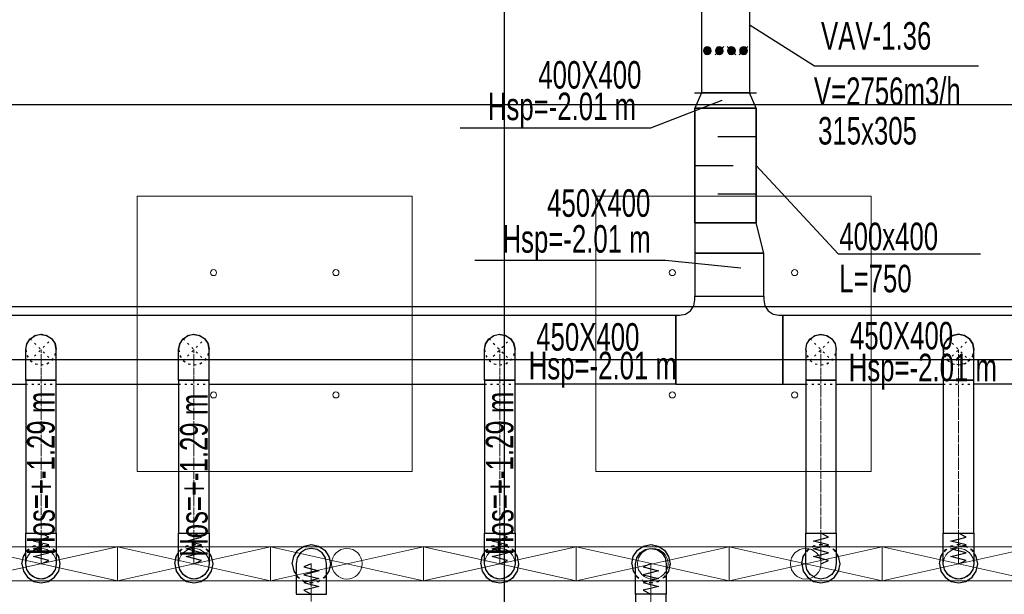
# Model space of a CAD drawing. Header units: centimetres. Extents: x -228435 to 46820, y -89367 to 152985.
# Tile 222 of 252: x -7707 to -1269, y 61796 to 65554. Entities that reach past the tile are written whole.
import ezdxf
from ezdxf.enums import TextEntityAlignment as Align

# ---------------------------------------------------------------- set-up
doc = ezdxf.new("R2010")
doc.units = ezdxf.units.CM
doc.header["$LTSCALE"] = 50
doc.header["$PDMODE"] = 35
doc.header["$PDSIZE"] = 0.1
for name, pattern in [('CADVENT_CENTERLINE', [9.9, 7.4, -1, 0.5, -1]), ('CADVENT_HIDDEN', [0.8, 0.25, -0.55]), ('Kondygnacja  -0_5$0$HIDDEN', [9.525, 6.35, -3.175]), ('Kondygnacja  -0_5$0$HIDDEN2', [4.7625, 3.175, -1.5875]), ('Osie rzutów$0$DASHDOT2', [12.7, 6.35, -3.175, 0, -3.175])]:
    doc.linetypes.add(name, pattern=pattern)
doc.layers.get('0').update_dxf_attribs({"color": 8})
doc.layers.get('DEFPOINTS').update_dxf_attribs({"color": 8})
for name, color, linetype in [('01-103-Went PP_poziom-0_5$0$L_Nawiew', 3, 'Continuous'), ('bgde-nawiewDETAILS', 1, 'Continuous'), ('bgde-nawiewEXP', 1, 'Continuous'), ('bgde-nawiewHIDDEN', 1, 'Continuous'), ('bgde-tekst', 7, 'Continuous'), ('bgde_redukcja', 3, 'Continuous'), ('bgde_tlumik', 6, 'Continuous'), ('bgde_VAV', 7, 'Continuous'), ('bgde_wymiary tłumik VAV', 7, 'Continuous'), ('Kondygnacja  -0_5$0$ARCH_KONSTR_POWYŻEJ RZUTU', 8, 'Kondygnacja  -0_5$0$HIDDEN'), ('Kondygnacja  -0_5$0$ARCH_KONSTR_POWYŻEJ RZUTU_IST', 8, 'Kondygnacja  -0_5$0$HIDDEN2'), ('Osie rzutów$0$ARCH_INFO_OSIE_IST', 8, 'Osie rzutów$0$DASHDOT2'), ('Osie rzutów$0$ARCH_INFO_OSIE_OPISY_IST', 8, 'Continuous')]:
    doc.layers.add(name, color=color, linetype=linetype)
for name, color, linetype, lineweight in [('bgde-nawiewCEN', 7, 'Continuous', 13), ('bgde_nawiewnik', 11, 'Continuous', 5), ('Kondygnacja  -0_5$0$ARCH_INFO_WYMIARY', 8, 'Continuous', 9), ('SU Lampy kwadratowe  -05$0$ARCH_SUFITY_PODWIESZANE', 8, 'Continuous', 9)]:
    doc.layers.add(name, color=color, linetype=linetype, lineweight=lineweight)
doc.styles.add('Kondygnacja  -0_5$0$Romans', font='Romans.shx', dxfattribs={"width": 0.7})
doc.dimstyles.new('Kondygnacja  -0_5$0$Wymiary 1-100', dxfattribs={"dimtxt": 12, "dimasz": 10, "dimexe": 5, "dimexo": 0, "dimgap": 4, "dimtad": 1, "dimrnd": 0.5, "dimzin": 12, "dimdsep": 46, "dimtxsty": 'Kondygnacja  -0_5$0$Romans', "dimblk": 'Kondygnacja  -0_5$0$_Oblique', "dimcen": 10, "dimdle": 10, "dimclrt": 55, "dimazin": 0, "dimtfac": 1, "dimtmove": 1, "dimatfit": 3, "dimfxl": 0, "dimtolj": 1, "dimtzin": 0, "dimarcsym": 0})

# ---------------------------------------------------------------- blocks, each defined once
blk = doc.blocks.new('Osie rzutów')
at = {"layer": 'Osie rzutów$0$ARCH_INFO_OSIE_IST', "ltscale": 10}
for p, q in [((11660, 12510), (11660, 4623.26)), ((4436.04, 11000), (13655, 11000))]:
    blk.add_line(p, q, dxfattribs=at)
blk = doc.blocks.new('SU Lampy kwadratowe  -05$0$moduł sufitu')
at = {"layer": 'SU Lampy kwadratowe  -05$0$ARCH_SUFITY_PODWIESZANE'}
for points in [[(60, -60), (240, -60), (240, -240), (60, -240)], [(360, -60), (540, -60), (540, -240), (360, -240)], [(60, -360), (240, -360), (240, -540), (60, -540)], [(360, -360), (540, -360), (540, -540), (360, -540)]]:
    blk.add_lwpolyline(points, close=True, dxfattribs=at)
for centre in [(110, -110), (190, -110), (410, -110), (490, -110), (110, -190), (190, -190), (410, -190), (490, -190), (110, -410), (190, -410), (410, -410), (490, -410), (110, -490), (190, -490), (410, -490), (490, -490)]:
    blk.add_circle(centre, 2, dxfattribs=at)
blk = doc.blocks.new('SU Lampy kwadratowe  -05')
at = {"layer": 'SU Lampy kwadratowe  -05$0$ARCH_SUFITY_PODWIESZANE'}
blk.add_lwpolyline([(11720, 10940), (11900, 10940), (11900, 10760), (11720, 10760)], close=True, dxfattribs=at)
for centre in [(11770, 10890), (11850, 10890), (11770, 10810), (11850, 10810)]:
    blk.add_circle(centre, 2, dxfattribs=at)
blk.add_blockref('SU Lampy kwadratowe  -05$0$moduł sufitu', (11060, 11000), dxfattribs=at)
blk = doc.blocks.new('Kondygnacja  -0_5$0$konstrukcja istniejąca -0.5')
at = {"layer": 'Kondygnacja  -0_5$0$ARCH_KONSTR_POWYŻEJ RZUTU_IST', "ltscale": 10, "elevation": 0}
for points in [[(11138, 10867.89), (12182, 10867.89)], [(12182, 10832.89), (11138, 10832.89)]]:
    blk.add_lwpolyline(points, dxfattribs=at)
blk = doc.blocks.new('Kondygnacja  -0_5$0$_Oblique')
at = {"color": 0, "linetype": 'ByBlock', "lineweight": -2}
blk.add_line((-0.5, -0.5), (0.5, 0.5), dxfattribs=at)
blk = doc.blocks.new('*D212')
at = {"layer": 'DEFPOINTS', "color": 0}
for p in [(-30586.3, 81900), (-30681.1, 12489.5), (9064, 12489.5)]:
    blk.add_point(p, dxfattribs=at)
at = {"layer": 'Kondygnacja  -0_5$0$ARCH_INFO_WYMIARY', "color": 0, "lineweight": -2}
for p, q in [((-30673.1, 81900), (-30686.1, 81900)), ((-30681.1, 81910), (-30681.1, 12479.5)), ((-30673.1, 12489.5), (-30686.1, 12489.5))]:
    blk.add_line(p, q, dxfattribs=at)
at = {"layer": 'Kondygnacja  -0_5$0$ARCH_INFO_WYMIARY', "color": 0, "lineweight": -2, "xscale": 10, "yscale": 10, "zscale": 10}
for p, rotation in [((-30681.1, 81900), 90), ((-30681.1, 12489.5), 270)]:
    blk.add_blockref('Kondygnacja  -0_5$0$_Oblique', p, dxfattribs=dict(at, rotation=rotation))
at = {"layer": 'Kondygnacja  -0_5$0$ARCH_INFO_WYMIARY', "color": 55, "insert": (-30691.1, 47194.8), "char_height": 12, "attachment_point": 5, "rotation": 90, "style": 'Kondygnacja  -0_5$0$Romans'}
blk.add_mtext('\\A1;69410.5', dxfattribs=at)
blk = doc.blocks.new('315')
at = {"layer": 'bgde_VAV', "color": 3, "linetype": 'Continuous', "lineweight": -2}
for p, q in [((-3942.4, 66705.7), (-3942.4, 66660.7)), ((-3392.4, 66661.5), (-3392.4, 66706.5)), ((-3942.4, 66660.7), (-3942.4, 66345.7)), ((-3392.4, 66346.5), (-3392.4, 66661.5)), ((-3942.4, 66345.7), (-3942.4, 66300.7)), ((-3392.4, 66301.5), (-3392.4, 66346.5))]:
    blk.add_line(p, q, dxfattribs=at)
at = {"layer": 'bgde_VAV', "color": 3, "linetype": 'ByBlock', "lineweight": -2}
for p, q in [((-3942.4, 66661.5), (-3392.4, 66661.5)), ((-3942.4, 66346.5), (-3392.4, 66346.5))]:
    blk.add_line(p, q, dxfattribs=at)
at = {"layer": 'bgde_VAV', "color": 3, "linetype": 'Continuous', "lineweight": -3}
for p, q in [((-3695.2, 66650), (-3639.6, 66594.3)), ((-3667.4, 66622.1), (-3687.8, 66636.9)), ((-3667.4, 66622.1), (-3682.2, 66642.5)), ((-3667.4, 66622.1), (-3675.2, 66646.1)), ((-3667.4, 66622.1), (-3667.4, 66647.3)), ((-3667.4, 66622.1), (-3659.6, 66646.1)), ((-3667.4, 66622.1), (-3652.6, 66642.5)), ((-3667.4, 66622.1), (-3647, 66636.9)), ((-3639.6, 66571.2), (-3695.2, 66515.5)), ((-3667.4, 66622.1), (-3692.6, 66622.1)), ((-3667.4, 66622.1), (-3691.4, 66629.9)), ((-3667.4, 66622.1), (-3691.4, 66614.3)), ((-3667.4, 66622.1), (-3687.8, 66607.3)), ((-3667.4, 66622.1), (-3682.2, 66601.7)), ((-3667.4, 66622.1), (-3675.2, 66598.1)), ((-3667.4, 66622.1), (-3643.4, 66629.9)), ((-3667.4, 66622.1), (-3642.2, 66622.1)), ((-3667.4, 66622.1), (-3643.4, 66614.3)), ((-3667.4, 66622.1), (-3647, 66607.3)), ((-3667.4, 66622.1), (-3652.6, 66601.7)), ((-3667.4, 66622.1), (-3659.6, 66598.1)), ((-3667.4, 66622.1), (-3667.4, 66596.9)), ((-3667.4, 66543.4), (-3692.6, 66543.4)), ((-3667.4, 66543.4), (-3691.4, 66551.1)), ((-3667.4, 66543.4), (-3691.4, 66535.6)), ((-3667.4, 66543.4), (-3687.8, 66558.2)), ((-3667.4, 66543.4), (-3687.8, 66528.5)), ((-3667.4, 66543.4), (-3682.2, 66563.7)), ((-3667.4, 66543.4), (-3682.2, 66523)), ((-3667.4, 66543.4), (-3675.2, 66567.3)), ((-3667.4, 66543.4), (-3675.2, 66519.4)), ((-3667.4, 66543.4), (-3667.4, 66568.6)), ((-3667.4, 66543.4), (-3659.6, 66567.3)), ((-3667.4, 66543.4), (-3652.6, 66563.7)), ((-3667.4, 66543.4), (-3647, 66558.2)), ((-3667.4, 66543.4), (-3643.4, 66551.1)), ((-3667.4, 66543.4), (-3642.2, 66543.4)), ((-3667.4, 66543.4), (-3643.4, 66535.6)), ((-3667.4, 66543.4), (-3647, 66528.5)), ((-3667.4, 66543.4), (-3652.6, 66523)), ((-3667.4, 66543.4), (-3659.6, 66519.4)), ((-3667.4, 66543.4), (-3667.4, 66518.2)), ((-3695.2, 66492.5), (-3639.6, 66436.8)), ((-3667.4, 66464.6), (-3692.6, 66464.6)), ((-3667.4, 66464.6), (-3691.4, 66472.4)), ((-3667.4, 66464.6), (-3691.4, 66456.8)), ((-3667.4, 66464.6), (-3687.8, 66479.4)), ((-3667.4, 66464.6), (-3687.8, 66449.8)), ((-3667.4, 66464.6), (-3682.2, 66485)), ((-3667.4, 66464.6), (-3682.2, 66444.2)), ((-3667.4, 66464.6), (-3675.2, 66488.6)), ((-3667.4, 66464.6), (-3675.2, 66440.6)), ((-3667.4, 66464.6), (-3667.4, 66489.8)), ((-3667.4, 66464.6), (-3659.6, 66488.6)), ((-3667.4, 66464.6), (-3652.6, 66485)), ((-3667.4, 66464.6), (-3647, 66479.4)), ((-3667.4, 66464.6), (-3643.4, 66472.4)), ((-3667.4, 66464.6), (-3642.2, 66464.6)), ((-3667.4, 66464.6), (-3643.4, 66456.8)), ((-3667.4, 66464.6), (-3647, 66449.8)), ((-3667.4, 66464.6), (-3652.6, 66444.2)), ((-3667.4, 66464.6), (-3659.6, 66440.6)), ((-3667.4, 66464.6), (-3667.4, 66439.4)), ((-3667.4, 66385.9), (-3692.6, 66385.9)), ((-3667.4, 66385.9), (-3691.4, 66393.6)), ((-3667.4, 66385.9), (-3691.4, 66378.1)), ((-3667.4, 66385.9), (-3687.8, 66400.7)), ((-3667.4, 66385.9), (-3687.8, 66371)), ((-3667.4, 66385.9), (-3682.2, 66406.2)), ((-3667.4, 66385.9), (-3682.2, 66365.5)), ((-3667.4, 66385.9), (-3675.2, 66409.8)), ((-3667.4, 66385.9), (-3675.2, 66361.9)), ((-3667.4, 66385.9), (-3667.4, 66411.1)), ((-3667.4, 66385.9), (-3659.6, 66409.8)), ((-3667.4, 66385.9), (-3652.6, 66406.2)), ((-3667.4, 66385.9), (-3647, 66400.7)), ((-3667.4, 66385.9), (-3643.4, 66393.6)), ((-3667.4, 66385.9), (-3642.2, 66385.9)), ((-3667.4, 66385.9), (-3643.4, 66378.1)), ((-3667.4, 66385.9), (-3647, 66371)), ((-3667.4, 66385.9), (-3652.6, 66365.5)), ((-3667.4, 66385.9), (-3659.6, 66361.9)), ((-3667.4, 66385.9), (-3667.4, 66360.7))]:
    blk.add_line(p, q, dxfattribs=at)
for centre in [(-3667.4, 66622.1), (-3667.4, 66543.4), (-3667.4, 66464.6), (-3667.4, 66385.9)]:
    blk.add_ellipse(centre, major_axis=(0, 25.2), ratio=1, start_param=-1.570796, end_param=4.712389, dxfattribs=at)
blk = doc.blocks.new('*a428')
at = {"layer": 'bgde-tekst'}
blk.add_line((0, 0), (1247, 0), dxfattribs=at)
blk = doc.blocks.new('*a434')
at = {"layer": 'bgde-tekst'}
blk.add_line((0, 0), (1247, 0), dxfattribs=at)
blk = doc.blocks.new('A$C066D7839')
at = {"layer": 'bgde_nawiewnik'}
for p, q in [((-50, -11.15), (-50, 11.15)), ((-50, 11.15), (50, 11.15)), ((-50, -11.15), (50, 11.15)), ((50, -11.15), (-50, 11.15)), ((50, 11.15), (50, -11.15)), ((50, -11.15), (-50, -11.15))]:
    blk.add_line(p, q, dxfattribs=at)
blk.add_circle((0, 0), 10, dxfattribs=at)
blk = doc.blocks.new('t36')
at = {"layer": 'bgde_tlumik'}
for p, q in [((-2892.4, 64788.5), (-3142.4, 64788.5)), ((-3292.4, 64601), (-3042.4, 64601)), ((-2892.4, 64413.5), (-3142.4, 64413.5))]:
    blk.add_line(p, q, dxfattribs=at)
blk.add_lwpolyline([(-3292.4, 64226), (-2892.4, 64226), (-2892.4, 64976), (-3292.4, 64976)], close=True, dxfattribs=at)

msp = doc.modelspace()

# ---------------------------------------------------------------- linework, layer by layer
at = {"layer": 'bgde-nawiewCEN', "linetype": 'CADVENT_CENTERLINE', "ltscale": 0.06}
for p, q in [((-7567.838, 63196.213), (-7567.838, 63396.213)), ((-6567.838, 63196.213), (-6567.838, 63396.213)), ((-4567.838, 63196.213), (-4567.838, 63396.213)), ((-2467.838, 63196.213), (-2467.838, 63396.213)), ((-1567.838, 63196.213), (-1567.838, 63396.213)), ((-7567.838, 63196.213), (-7567.838, 62196.041)), ((-6567.838, 63196.213), (-6567.838, 62196.041)), ((-4567.838, 63196.213), (-4567.838, 62196.041)), ((-2467.838, 63196.213), (-2467.838, 62196.041)), ((-1567.838, 63196.213), (-1567.838, 62196.041)), ((-7567.838, 62196.041), (-7567.838, 62177.345)), ((-6567.838, 62196.041), (-6567.838, 62177.345)), ((-4567.838, 62196.041), (-4567.838, 62177.345)), ((-2467.838, 62196.041), (-2467.838, 62177.345)), ((-1567.838, 62196.041), (-1567.838, 62177.345)), ((-7567.838, 62177.345), (-7567.838, 62126.234)), ((-6567.838, 62177.345), (-6567.838, 62126.234)), ((-4567.838, 62177.345), (-4567.838, 62126.234)), ((-2467.838, 62177.345), (-2467.838, 62126.234)), ((-1567.838, 62177.345), (-1567.838, 62126.234)), ((-7567.838, 62126.234), (-7567.838, 62098.441)), ((-7567.838, 62098.441), (-7567.838, 62074.915)), ((-7567.838, 62074.915), (-7567.838, 62055.3)), ((-6567.838, 62126.234), (-6567.838, 62098.441)), ((-6567.838, 62098.441), (-6567.838, 62074.915)), ((-6567.838, 62074.915), (-6567.838, 62055.3)), ((-4567.838, 62126.234), (-4567.838, 62098.441)), ((-4567.838, 62098.441), (-4567.838, 62074.915)), ((-4567.838, 62074.915), (-4567.838, 62055.3)), ((-2467.838, 62126.234), (-2467.838, 62098.441)), ((-2467.838, 62098.441), (-2467.838, 62074.915)), ((-2467.838, 62074.915), (-2467.838, 62055.3)), ((-1567.838, 62126.234), (-1567.838, 62098.441)), ((-1567.838, 62098.441), (-1567.838, 62074.915)), ((-1567.838, 62074.915), (-1567.838, 62055.3)), ((-7567.838, 62055.3), (-7567.838, 62039.241)), ((-7567.838, 62039.241), (-7567.838, 62026.382)), ((-7567.838, 62026.382), (-7567.838, 62016.367)), ((-7567.838, 62016.367), (-7567.838, 62008.841)), ((-7567.838, 62008.841), (-7567.838, 62003.448)), ((-7567.838, 62003.448), (-7567.838, 61999.834)), ((-7567.838, 61999.834), (-7567.838, 61997.641)), ((-6567.838, 62055.3), (-6567.838, 62039.241)), ((-6567.838, 62039.241), (-6567.838, 62026.382)), ((-6567.838, 62026.382), (-6567.838, 62016.367)), ((-6567.838, 62016.367), (-6567.838, 62008.841)), ((-6567.838, 62008.841), (-6567.838, 62003.448)), ((-6567.838, 62003.448), (-6567.838, 61999.834)), ((-6567.838, 61999.834), (-6567.838, 61997.641)), ((-4567.838, 62055.3), (-4567.838, 62039.241)), ((-4567.838, 62039.241), (-4567.838, 62026.382)), ((-4567.838, 62026.382), (-4567.838, 62016.367)), ((-4567.838, 62016.367), (-4567.838, 62008.841)), ((-4567.838, 62008.841), (-4567.838, 62003.448)), ((-4567.838, 62003.448), (-4567.838, 61999.834)), ((-4567.838, 61999.834), (-4567.838, 61997.641)), ((-2467.838, 62055.3), (-2467.838, 62039.241)), ((-2467.838, 62039.241), (-2467.838, 62026.382)), ((-2467.838, 62026.382), (-2467.838, 62016.367)), ((-2467.838, 62016.367), (-2467.838, 62008.841)), ((-2467.838, 62008.841), (-2467.838, 62003.448)), ((-2467.838, 62003.448), (-2467.838, 61999.834)), ((-2467.838, 61999.834), (-2467.838, 61997.641)), ((-1567.838, 62055.3), (-1567.838, 62039.241)), ((-1567.838, 62039.241), (-1567.838, 62026.382)), ((-1567.838, 62026.382), (-1567.838, 62016.367)), ((-1567.838, 62016.367), (-1567.838, 62008.841)), ((-1567.838, 62008.841), (-1567.838, 62003.448)), ((-1567.838, 62003.448), (-1567.838, 61999.834)), ((-1567.838, 61999.834), (-1567.838, 61997.641)), ((-7567.838, 61997.641), (-7567.838, 61996.515)), ((-7567.838, 61996.515), (-7567.838, 61996.041)), ((-6567.838, 61997.641), (-6567.838, 61996.515)), ((-6567.838, 61996.515), (-6567.838, 61996.041)), ((-5800.35, 61995.567), (-5800.35, 61996.041)), ((-5800.35, 61994.441), (-5800.35, 61995.567)), ((-5800.35, 61992.248), (-5800.35, 61994.441)), ((-5800.35, 61988.634), (-5800.35, 61992.248)), ((-5800.35, 61983.241), (-5800.35, 61988.634)), ((-5800.35, 61975.715), (-5800.35, 61983.241)), ((-5800.35, 61965.7), (-5800.35, 61975.715)), ((-5800.35, 61952.841), (-5800.35, 61965.7)), ((-5800.35, 61936.782), (-5800.35, 61952.841)), ((-5800.35, 61917.167), (-5800.35, 61936.782)), ((-4567.838, 61997.641), (-4567.838, 61996.515)), ((-4567.838, 61996.515), (-4567.838, 61996.041)), ((-3579.969, 61995.567), (-3579.969, 61996.041)), ((-3579.969, 61994.441), (-3579.969, 61995.567)), ((-3579.969, 61992.248), (-3579.969, 61994.441)), ((-3579.969, 61988.634), (-3579.969, 61992.248)), ((-3579.969, 61983.241), (-3579.969, 61988.634)), ((-3579.969, 61975.715), (-3579.969, 61983.241)), ((-3579.969, 61965.7), (-3579.969, 61975.715)), ((-3579.969, 61952.841), (-3579.969, 61965.7)), ((-3579.969, 61936.782), (-3579.969, 61952.841)), ((-3579.969, 61917.167), (-3579.969, 61936.782)), ((-2467.838, 61997.641), (-2467.838, 61996.515)), ((-2467.838, 61996.515), (-2467.838, 61996.041)), ((-1567.838, 61997.641), (-1567.838, 61996.515)), ((-1567.838, 61996.515), (-1567.838, 61996.041)), ((-5800.35, 61893.641), (-5800.35, 61917.167)), ((-5800.35, 61865.848), (-5800.35, 61893.641)), ((-3579.969, 61893.641), (-3579.969, 61917.167)), ((-3579.969, 61865.848), (-3579.969, 61893.641)), ((-5800.35, 61814.737), (-5800.35, 61865.848)), ((-5800.35, 61796.041), (-5800.35, 61814.737)), ((-3579.969, 61814.737), (-3579.969, 61865.848)), ((-3579.969, 61796.041), (-3579.969, 61814.737)), ((-5800.35, 60649.264), (-5800.35, 61796.041)), ((-3579.969, 61796.041), (-3579.969, 60649.264))]:
    msp.add_line(p, q, dxfattribs=at)
at = {"layer": 'bgde-nawiewDETAILS', "linetype": 'CADVENT_HIDDEN'}
for p, q in [((-7638.549, 63325.502), (-7497.127, 63466.923)), ((-7638.549, 63466.923), (-7497.127, 63325.502)), ((-6638.549, 63325.502), (-6497.127, 63466.923)), ((-6638.549, 63466.923), (-6497.127, 63325.502)), ((-4638.549, 63325.502), (-4497.127, 63466.923)), ((-4638.549, 63466.923), (-4497.127, 63325.502)), ((-2538.549, 63325.502), (-2397.127, 63466.923)), ((-2538.549, 63466.923), (-2397.127, 63325.502)), ((-1638.549, 63325.502), (-1497.127, 63466.923)), ((-1638.549, 63466.923), (-1497.127, 63325.502))]:
    msp.add_line(p, q, dxfattribs=at)
at = {"layer": 'bgde-nawiewEXP', "linetype": 'Continuous'}
for points in [[(-2892.4, 64975.996), (-2934.9, 65075.996), (-3249.9, 65075.996), (-3292.4, 64975.996)], [(-1667.838, 63396.213), (-1660.226, 63434.481), (-1638.549, 63466.923), (-1606.106, 63488.6), (-1567.838, 63496.213), (-1529.57, 63488.6), (-1497.127, 63466.923), (-1475.45, 63434.481), (-1467.838, 63396.213), (-1475.45, 63434.481), (-1497.127, 63466.923), (-1529.57, 63488.6), (-1567.838, 63496.213), (-1606.106, 63488.6), (-1638.549, 63466.923), (-1660.226, 63434.481)], [(-1667.838, 63396.213), (-1667.838, 63196.213), (-1467.838, 63196.213), (-1467.838, 63396.213), (-1475.45, 63434.481), (-1497.127, 63466.923), (-1529.57, 63488.6), (-1567.838, 63496.213), (-1606.106, 63488.6), (-1638.549, 63466.923), (-1660.226, 63434.481)], [(-7667.838, 62196.041), (-7467.838, 62196.041), (-7467.838, 63196.212), (-7667.838, 63196.212)], [(-6667.838, 62196.041), (-6467.838, 62196.041), (-6467.838, 63196.212), (-6667.838, 63196.212)], [(-4667.838, 62196.041), (-4467.838, 62196.041), (-4467.838, 63196.212), (-4667.838, 63196.212)], [(-2567.838, 62196.041), (-2367.838, 62196.041), (-2367.838, 63196.212), (-2567.838, 63196.212)], [(-1667.838, 62196.041), (-1467.838, 62196.041), (-1467.838, 63196.212), (-1667.838, 63196.212)], [(-7667.838, 62016.367), (-7667.838, 62196.041), (-7467.838, 62196.041), (-7467.838, 61996.041), (-7475.45, 61957.773), (-7497.127, 61925.33), (-7529.57, 61903.653), (-7567.838, 61896.041), (-7606.106, 61903.653), (-7638.549, 61925.33), (-7660.226, 61957.773), (-7667.838, 61996.041), (-7667.838, 62008.841)], [(-6667.838, 62039.241), (-6667.838, 62196.041), (-6467.838, 62196.041), (-6467.838, 61996.041), (-6475.45, 61957.773), (-6497.127, 61925.33), (-6529.57, 61903.653), (-6567.838, 61896.041), (-6606.106, 61903.653), (-6638.549, 61925.33), (-6660.226, 61957.773), (-6667.838, 61996.041), (-6667.838, 62026.382)], [(-4667.838, 61999.834), (-4667.838, 62196.041), (-4467.838, 62196.041), (-4467.838, 61996.041), (-4475.45, 61957.773), (-4497.127, 61925.33), (-4529.57, 61903.653), (-4567.838, 61896.041), (-4606.106, 61903.653), (-4638.549, 61925.33), (-4660.226, 61957.773), (-4667.838, 61996.041), (-4667.838, 61997.641)], [(-2567.838, 62039.241), (-2567.838, 62196.041), (-2367.838, 62196.041), (-2367.838, 61996.041), (-2375.45, 61957.773), (-2397.127, 61925.33), (-2429.57, 61903.653), (-2467.838, 61896.041), (-2506.106, 61903.653), (-2538.549, 61925.33), (-2560.226, 61957.773), (-2567.838, 61996.041), (-2567.838, 62026.382)], [(-1667.838, 61996.041), (-1667.838, 62196.041), (-1467.838, 62196.041), (-1467.838, 61996.041), (-1475.45, 61957.773), (-1497.127, 61925.33), (-1529.57, 61903.653), (-1567.838, 61896.041), (-1606.106, 61903.653), (-1638.549, 61925.33), (-1660.226, 61957.773)], [(-5900.35, 61917.167), (-5900.35, 61796.041), (-5700.35, 61796.041), (-5700.35, 61996.041), (-5707.962, 62034.309), (-5729.639, 62066.752), (-5762.081, 62088.429), (-5800.35, 62096.041), (-5838.618, 62088.429), (-5871.06, 62066.752), (-5892.738, 62034.309), (-5900.35, 61996.041), (-5900.35, 61936.782)], [(-3679.969, 60649.264), (-3479.969, 60649.264), (-3479.969, 61796.041), (-3679.969, 61796.041), (-3679.969, 61996.041), (-3672.357, 62034.309), (-3650.679, 62066.752), (-3618.237, 62088.429), (-3579.969, 62096.041), (-3541.7, 62088.429), (-3509.258, 62066.752), (-3487.581, 62034.309), (-3479.969, 61996.041), (-3479.969, 61796.041), (-3679.969, 61796.041)]]:
    msp.add_lwpolyline(points, close=True, dxfattribs=at)
for points in [[(-2892.4, 64975.996), (-2892.4, 64225.989), (-3292.4, 64225.989), (-3292.4, 64025.989), (-2842.4, 64025.989), (-2892.4, 64225.989), (-3292.4, 64225.989), (-3292.4, 64975.996)], [(-3417.4, 63171.213), (-3417.4, 63621.213), (-3392.4, 63621.213), (-3354.132, 63628.825), (-3321.689, 63650.502), (-3300.012, 63682.944), (-3292.4, 63721.213), (-3292.4, 63746.213), (-2842.4, 63746.213), (-2842.4, 64025.989), (-3292.4, 64025.989), (-3292.4, 63746.213), (-2842.4, 63746.213), (-2842.4, 63721.213), (-2834.788, 63682.944), (-2813.111, 63650.502), (-2780.668, 63628.825), (-2742.4, 63621.213), (-2717.4, 63621.213), (-2717.4, 63171.213), (-2717.4, 63621.213)], [(-17847.16, 63296.213), (-17847.16, 63496.213), (-17447.16, 63621.213), (-17447.16, 63171.213), (-17847.16, 63396.213), (-17447.16, 63621.213), (-3417.4, 63621.213), (-3417.4, 63171.213), (-4467.838, 63171.213)], [(-3417.4, 63171.213), (-2717.4, 63171.213), (-2717.4, 63621.213), (-716.874, 63621.213), (-716.874, 63171.213), (-1467.838, 63171.213)], [(-7660.226, 63434.481), (-7638.549, 63466.923), (-7606.106, 63488.6), (-7607.28, 63487.817)], [(-7660.226, 63434.481), (-7638.549, 63466.923), (-7609.193, 63486.538)], [(-7636.93, 63467.594), (-7607.979, 63487.802), (-7569.874, 63496.192), (-7568.485, 63495.945)], [(-7606.106, 63488.6), (-7567.838, 63496.213), (-7533.211, 63489.325)], [(-7606.106, 63488.6), (-7567.838, 63496.213), (-7529.57, 63488.6), (-7530.954, 63488.876)], [(-7566.219, 63495.542), (-7531.458, 63489.36), (-7498.582, 63468.348), (-7497.774, 63467.191)], [(-7529.57, 63488.6), (-7497.127, 63466.923), (-7477.513, 63437.567)], [(-7529.57, 63488.6), (-7497.127, 63466.923), (-7475.45, 63434.481), (-7467.838, 63396.213)], [(-6660.226, 63434.481), (-6638.549, 63466.923), (-6606.106, 63488.6), (-6607.564, 63487.626)], [(-6660.226, 63434.481), (-6638.549, 63466.923), (-6609.874, 63486.083)], [(-6636.609, 63467.727), (-6608.428, 63487.605), (-6570.364, 63496.181), (-6568.636, 63495.882)], [(-6606.106, 63488.6), (-6567.838, 63496.213), (-6534.014, 63489.484)], [(-6606.106, 63488.6), (-6567.838, 63496.213), (-6529.57, 63488.6), (-6531.289, 63488.943)], [(-6565.899, 63495.409), (-6531.915, 63489.537), (-6498.936, 63468.686), (-6497.925, 63467.254)], [(-6529.57, 63488.6), (-6497.127, 63466.923), (-6477.968, 63438.248)], [(-6529.57, 63488.6), (-6497.127, 63466.923), (-6475.45, 63434.481), (-6467.838, 63396.213)], [(-4660.226, 63434.481), (-4638.549, 63466.923), (-4606.106, 63488.6), (-4606.866, 63488.093)], [(-4660.226, 63434.481), (-4638.549, 63466.923), (-4608.159, 63487.229)], [(-4637.442, 63467.381), (-4607.323, 63488.087), (-4569.159, 63496.204), (-4568.261, 63496.037)], [(-4606.106, 63488.6), (-4567.838, 63496.213), (-4531.991, 63489.082)], [(-4606.106, 63488.6), (-4567.838, 63496.213), (-4529.57, 63488.6), (-4530.466, 63488.779)], [(-4566.732, 63495.754), (-4530.793, 63489.098), (-4498.068, 63467.851), (-4497.55, 63467.098)], [(-4529.57, 63488.6), (-4497.127, 63466.923), (-4476.822, 63436.533)], [(-4529.57, 63488.6), (-4497.127, 63466.923), (-4475.45, 63434.481), (-4467.838, 63396.213)], [(-2538.549, 63466.923), (-2506.106, 63488.6), (-2467.838, 63496.213), (-2468.78, 63496.025)], [(-2538.549, 63466.923), (-2506.106, 63488.6), (-2470.378, 63495.707)], [(-2537.391, 63467.403), (-2507.386, 63488.06), (-2469.227, 63496.203), (-2468.282, 63496.029)], [(-2467.838, 63496.213), (-2429.57, 63488.6), (-2399.28, 63468.362)], [(-2467.838, 63496.213), (-2429.57, 63488.6), (-2397.127, 63466.923), (-2397.926, 63467.457)], [(-2466.681, 63495.733), (-2430.857, 63489.123), (-2398.116, 63467.898), (-2397.572, 63467.107)], [(-7667.838, 63196.213), (-7467.838, 63196.213), (-7467.838, 63396.213), (-7475.45, 63434.481), (-7476.234, 63435.654)], [(-7667.838, 63396.213), (-7660.226, 63434.481), (-7660.501, 63433.097)], [(-7667.838, 63196.213), (-7667.838, 63396.213), (-7660.95, 63430.84)], [(-7667.167, 63397.832), (-7660.986, 63432.592), (-7639.974, 63465.469), (-7638.817, 63466.277)], [(-7496.457, 63465.304), (-7476.248, 63436.354), (-7467.859, 63398.248), (-7468.106, 63396.859)], [(-6667.838, 63196.213), (-6467.838, 63196.213), (-6467.838, 63396.213), (-6475.45, 63434.481), (-6476.424, 63435.939)], [(-6667.838, 63396.213), (-6660.226, 63434.481), (-6660.568, 63432.761)], [(-6667.838, 63196.213), (-6667.838, 63396.213), (-6661.11, 63430.037)], [(-6667.035, 63398.152), (-6661.163, 63432.135), (-6640.312, 63465.115), (-6638.879, 63466.125)], [(-6496.324, 63464.984), (-6476.446, 63436.802), (-6467.87, 63398.738), (-6468.169, 63397.01)], [(-4667.838, 63196.213), (-4467.838, 63196.213), (-4467.838, 63396.213), (-4475.45, 63434.481), (-4475.958, 63435.24)], [(-4667.838, 63396.213), (-4660.226, 63434.481), (-4660.404, 63433.585)], [(-4667.838, 63196.213), (-4667.838, 63396.213), (-4660.708, 63432.06)], [(-4667.38, 63397.319), (-4660.723, 63433.257), (-4639.477, 63465.983), (-4638.724, 63466.501)], [(-4496.669, 63465.817), (-4475.964, 63435.698), (-4467.847, 63397.533), (-4468.013, 63396.635)], [(-2567.838, 63396.213), (-2560.226, 63434.481), (-2538.549, 63466.923), (-2539.082, 63466.124)], [(-2567.838, 63396.213), (-2560.226, 63434.481), (-2539.987, 63464.77)], [(-2567.359, 63397.37), (-2560.749, 63433.194), (-2539.524, 63465.934), (-2538.733, 63466.479)], [(-2397.127, 63466.923), (-2375.45, 63434.481), (-2368.343, 63398.752)], [(-2397.127, 63466.923), (-2375.45, 63434.481), (-2367.838, 63396.213)], [(-2396.648, 63465.766), (-2375.991, 63435.76), (-2367.848, 63397.601), (-2368.022, 63396.657)], [(-2567.838, 63396.213), (-2567.838, 63196.213), (-2367.838, 63196.213), (-2367.838, 63396.213), (-2368.026, 63397.155)], [(-9467.838, 63171.213), (-7667.838, 63171.213)], [(-7467.838, 63171.213), (-6667.838, 63171.213)], [(-6467.838, 63171.213), (-4667.838, 63171.213)], [(-2717.4, 63171.213), (-2567.838, 63171.213)], [(-2367.838, 63171.213), (-1667.838, 63171.213)], [(-7692.838, 61996.041), (-7683.323, 61948.206), (-7656.226, 61907.653), (-7615.674, 61880.556), (-7567.838, 61871.041), (-7520.003, 61880.556), (-7479.45, 61907.653), (-7452.353, 61948.206), (-7442.838, 61996.041), (-7452.353, 62043.877), (-7467.838, 62067.051)], [(-7692.838, 61996.041), (-7683.323, 62043.877), (-7667.838, 62067.051)], [(-6692.838, 61996.041), (-6683.323, 61948.206), (-6656.226, 61907.653), (-6615.674, 61880.556), (-6567.838, 61871.041), (-6520.003, 61880.556), (-6479.45, 61907.653), (-6452.353, 61948.206), (-6442.838, 61996.041), (-6452.353, 62043.877), (-6467.838, 62067.051)], [(-6692.838, 61996.041), (-6683.323, 62043.877), (-6667.838, 62067.051)], [(-5925.35, 61996.041), (-5915.835, 62043.877), (-5888.738, 62084.429), (-5848.185, 62111.526), (-5800.35, 62121.041), (-5752.514, 62111.526), (-5711.961, 62084.429), (-5684.865, 62043.877), (-5675.35, 61996.041), (-5684.865, 61948.206), (-5700.35, 61925.031)], [(-4692.838, 61996.041), (-4683.323, 61948.206), (-4656.226, 61907.653), (-4615.674, 61880.556), (-4567.838, 61871.041), (-4520.003, 61880.556), (-4479.45, 61907.653), (-4452.353, 61948.206), (-4442.838, 61996.041), (-4452.353, 62043.877), (-4467.838, 62067.051)], [(-4692.838, 61996.041), (-4683.323, 62043.877), (-4667.838, 62067.051)], [(-3704.969, 61996.041), (-3695.454, 62043.877), (-3668.357, 62084.429), (-3627.804, 62111.526), (-3579.969, 62121.041), (-3532.133, 62111.526), (-3491.58, 62084.429), (-3464.484, 62043.877), (-3454.969, 61996.041), (-3464.484, 61948.206), (-3479.969, 61925.031)], [(-2592.838, 61996.041), (-2583.323, 61948.206), (-2556.226, 61907.653), (-2515.674, 61880.556), (-2467.838, 61871.041), (-2420.003, 61880.556), (-2379.45, 61907.653), (-2352.353, 61948.206), (-2342.838, 61996.041), (-2352.353, 62043.877), (-2367.838, 62067.051)], [(-2592.838, 61996.041), (-2583.323, 62043.877), (-2567.838, 62067.051)], [(-1692.838, 61996.041), (-1683.323, 61948.206), (-1656.226, 61907.653), (-1615.674, 61880.556), (-1567.838, 61871.041), (-1520.003, 61880.556), (-1479.45, 61907.653), (-1452.353, 61948.206), (-1442.838, 61996.041), (-1452.353, 62043.877), (-1467.838, 62067.051)], [(-1692.838, 61996.041), (-1683.323, 62043.877), (-1667.838, 62067.051)], [(-5925.35, 61996.041), (-5915.835, 61948.206), (-5900.35, 61925.031)], [(-3704.969, 61996.041), (-3695.454, 61948.206), (-3679.969, 61925.031)]]:
    msp.add_lwpolyline(points, dxfattribs=at)
at = {"layer": 'bgde-nawiewEXP'}
for points in [[(-7567.838, 61996.041), (-7517.838, 62017.339), (-7617.838, 62042.701), (-7517.838, 62067.921), (-7617.838, 62093.206), (-7517.838, 62118.741), (-7617.838, 62144.1), (-7517.838, 62169.559), (-7567.838, 62196.041)], [(-6567.838, 61996.041), (-6517.838, 62017.339), (-6617.838, 62042.701), (-6517.838, 62067.921), (-6617.838, 62093.206), (-6517.838, 62118.741), (-6617.838, 62144.1), (-6517.838, 62169.559), (-6567.838, 62196.041)], [(-4567.838, 61996.041), (-4517.838, 62017.339), (-4617.838, 62042.701), (-4517.838, 62067.921), (-4617.838, 62093.206), (-4517.838, 62118.741), (-4617.838, 62144.1), (-4517.838, 62169.559), (-4567.838, 62196.041)], [(-2467.838, 61996.041), (-2417.838, 62017.339), (-2517.838, 62042.701), (-2417.838, 62067.921), (-2517.838, 62093.206), (-2417.838, 62118.741), (-2517.838, 62144.1), (-2417.838, 62169.559), (-2467.838, 62196.041)], [(-1567.838, 61996.041), (-1517.838, 62017.339), (-1617.838, 62042.701), (-1517.838, 62067.921), (-1617.838, 62093.206), (-1517.838, 62118.741), (-1617.838, 62144.1), (-1517.838, 62169.559), (-1567.838, 62196.041)], [(-5800.35, 61996.041), (-5850.35, 61974.743), (-5750.35, 61949.382), (-5850.35, 61924.161), (-5750.35, 61898.876), (-5850.35, 61873.341), (-5750.35, 61847.982), (-5850.35, 61822.523), (-5800.35, 61796.041)], [(-3579.969, 61996.041), (-3629.969, 61974.743), (-3529.969, 61949.382), (-3629.969, 61924.161), (-3529.969, 61898.876), (-3629.969, 61873.341), (-3529.969, 61847.982), (-3629.969, 61822.523), (-3579.969, 61796.041)]]:
    msp.add_lwpolyline(points, dxfattribs=at)
at = {"layer": 'bgde-nawiewHIDDEN', "linetype": 'CADVENT_HIDDEN'}
for points in [[(-7609.193, 63486.538), (-7607.28, 63487.817)], [(-7568.485, 63495.945), (-7566.219, 63495.542)], [(-7533.211, 63489.325), (-7530.954, 63488.876)], [(-6609.874, 63486.083), (-6607.564, 63487.626)], [(-6568.636, 63495.882), (-6565.899, 63495.409)], [(-6534.014, 63489.484), (-6531.289, 63488.943)], [(-4608.159, 63487.229), (-4606.866, 63488.093)], [(-4568.261, 63496.037), (-4566.732, 63495.754)], [(-4531.991, 63489.082), (-4530.466, 63488.779)], [(-2470.378, 63495.707), (-2468.78, 63496.025)], [(-2468.282, 63496.029), (-2466.681, 63495.733)], [(-7660.95, 63430.84), (-7660.501, 63433.097)], [(-7638.817, 63466.277), (-7636.93, 63467.594)], [(-7497.774, 63467.191), (-7496.457, 63465.304)], [(-7477.513, 63437.567), (-7476.234, 63435.654)], [(-6661.11, 63430.037), (-6660.568, 63432.761)], [(-6638.879, 63466.125), (-6636.609, 63467.727)], [(-6497.925, 63467.254), (-6496.324, 63464.984)], [(-6477.968, 63438.248), (-6476.424, 63435.939)], [(-4660.708, 63432.06), (-4660.404, 63433.585)], [(-4638.724, 63466.501), (-4637.442, 63467.381)], [(-4497.55, 63467.098), (-4496.669, 63465.817)], [(-4476.822, 63436.533), (-4475.958, 63435.24)], [(-2539.987, 63464.77), (-2539.082, 63466.124)], [(-2538.733, 63466.479), (-2537.391, 63467.403)], [(-2399.28, 63468.362), (-2397.926, 63467.457)], [(-2397.572, 63467.107), (-2396.648, 63465.766)], [(-7667.838, 63396.213), (-7660.226, 63357.944), (-7638.549, 63325.502), (-7606.106, 63303.825), (-7567.838, 63296.213), (-7529.57, 63303.825), (-7497.127, 63325.502), (-7475.45, 63357.944), (-7467.838, 63396.213)], [(-7667.817, 63394.177), (-7667.167, 63397.832)], [(-7667.817, 63394.177), (-7659.428, 63356.071), (-7637.095, 63324.077), (-7604.218, 63303.065), (-7565.802, 63296.233), (-7527.697, 63304.623), (-7495.703, 63326.956), (-7474.69, 63359.833), (-7468.106, 63396.859)], [(-6667.838, 63396.213), (-6660.226, 63357.944), (-6638.549, 63325.502), (-6606.106, 63303.825), (-6567.838, 63296.213), (-6529.57, 63303.825), (-6497.127, 63325.502), (-6475.45, 63357.944), (-6467.838, 63396.213)], [(-6667.806, 63393.687), (-6667.035, 63398.152)], [(-6667.806, 63393.687), (-6659.23, 63355.623), (-6636.74, 63323.739), (-6603.761, 63302.888), (-6565.313, 63296.244), (-6527.249, 63304.821), (-6495.364, 63327.31), (-6474.513, 63360.29), (-6468.169, 63397.01)], [(-4667.838, 63396.213), (-4660.226, 63357.944), (-4638.549, 63325.502), (-4606.106, 63303.825), (-4567.838, 63296.213), (-4529.57, 63303.825), (-4497.127, 63325.502), (-4475.45, 63357.944), (-4467.838, 63396.213)], [(-4667.829, 63394.892), (-4667.38, 63397.319)], [(-4667.829, 63394.892), (-4659.713, 63356.727), (-4637.609, 63324.574), (-4604.883, 63303.327), (-4566.517, 63296.221), (-4528.353, 63304.338), (-4496.2, 63326.442), (-4474.953, 63359.168), (-4468.013, 63396.635)], [(-2567.838, 63396.213), (-2560.226, 63357.944), (-2538.549, 63325.502), (-2506.106, 63303.825), (-2467.838, 63296.213), (-2429.57, 63303.825), (-2397.127, 63325.502), (-2375.45, 63357.944), (-2367.838, 63396.213)], [(-2567.828, 63394.824), (-2567.359, 63397.37)], [(-2567.828, 63394.824), (-2559.686, 63356.665), (-2537.56, 63324.527), (-2504.82, 63303.302), (-2466.449, 63296.222), (-2428.29, 63304.365), (-2396.152, 63326.491), (-2374.928, 63359.231), (-2368.022, 63396.657)], [(-2368.343, 63398.752), (-2368.026, 63397.155)], [(-7667.838, 63171.213), (-7467.838, 63171.213)], [(-6667.838, 63171.213), (-6467.838, 63171.213)], [(-4667.838, 63171.213), (-4467.838, 63171.213)], [(-2567.838, 63171.213), (-2367.838, 63171.213)], [(-1667.838, 63171.213), (-1467.838, 63171.213)], [(-7692.838, 61996.041), (-7683.323, 61948.206), (-7656.226, 61907.653), (-7615.674, 61880.556), (-7567.838, 61871.041), (-7520.003, 61880.556), (-7479.45, 61907.653), (-7452.353, 61948.206), (-7442.838, 61996.041), (-7452.353, 62043.877), (-7479.45, 62084.429), (-7520.003, 62111.526), (-7567.838, 62121.041), (-7615.674, 62111.526), (-7656.226, 62084.429), (-7667.838, 62067.051)], [(-7692.838, 61996.041), (-7683.323, 62043.877), (-7656.226, 62084.429), (-7615.674, 62111.526), (-7567.838, 62121.041), (-7520.003, 62111.526), (-7479.45, 62084.429), (-7467.838, 62067.051)], [(-6692.838, 61996.041), (-6683.323, 61948.206), (-6656.226, 61907.653), (-6615.674, 61880.556), (-6567.838, 61871.041), (-6520.003, 61880.556), (-6479.45, 61907.653), (-6452.353, 61948.206), (-6442.838, 61996.041), (-6452.353, 62043.877), (-6479.45, 62084.429), (-6520.003, 62111.526), (-6567.838, 62121.041), (-6615.674, 62111.526), (-6656.226, 62084.429), (-6667.838, 62067.051)], [(-6692.838, 61996.041), (-6683.323, 62043.877), (-6656.226, 62084.429), (-6615.674, 62111.526), (-6567.838, 62121.041), (-6520.003, 62111.526), (-6479.45, 62084.429), (-6467.838, 62067.051)], [(-5925.35, 61996.041), (-5915.835, 62043.877), (-5888.738, 62084.429), (-5848.185, 62111.526), (-5800.35, 62121.041), (-5752.514, 62111.526), (-5711.961, 62084.429), (-5684.865, 62043.877), (-5675.35, 61996.041), (-5684.865, 61948.206), (-5711.961, 61907.653), (-5752.514, 61880.556), (-5800.35, 61871.041), (-5848.185, 61880.556), (-5888.738, 61907.653), (-5848.185, 61880.556), (-5800.35, 61871.041), (-5752.514, 61880.556), (-5711.961, 61907.653), (-5700.35, 61925.031)], [(-4692.838, 61996.041), (-4683.323, 61948.206), (-4656.226, 61907.653), (-4615.674, 61880.556), (-4567.838, 61871.041), (-4520.003, 61880.556), (-4479.45, 61907.653), (-4452.353, 61948.206), (-4442.838, 61996.041), (-4452.353, 62043.877), (-4479.45, 62084.429), (-4520.003, 62111.526), (-4567.838, 62121.041), (-4615.674, 62111.526), (-4656.226, 62084.429), (-4667.838, 62067.051)], [(-4692.838, 61996.041), (-4683.323, 62043.877), (-4656.226, 62084.429), (-4615.674, 62111.526), (-4567.838, 62121.041), (-4520.003, 62111.526), (-4479.45, 62084.429), (-4467.838, 62067.051)], [(-3704.969, 61996.041), (-3695.454, 62043.877), (-3668.357, 62084.429), (-3627.804, 62111.526), (-3579.969, 62121.041), (-3532.133, 62111.526), (-3491.58, 62084.429), (-3464.484, 62043.877), (-3454.969, 61996.041), (-3464.484, 61948.206), (-3491.58, 61907.653), (-3532.133, 61880.556), (-3579.969, 61871.041), (-3627.804, 61880.556), (-3668.357, 61907.653), (-3627.804, 61880.556), (-3579.969, 61871.041), (-3532.133, 61880.556), (-3491.58, 61907.653), (-3479.969, 61925.031)], [(-2592.838, 61996.041), (-2583.323, 61948.206), (-2556.226, 61907.653), (-2515.674, 61880.556), (-2467.838, 61871.041), (-2420.003, 61880.556), (-2379.45, 61907.653), (-2352.353, 61948.206), (-2342.838, 61996.041), (-2352.353, 62043.877), (-2379.45, 62084.429), (-2420.003, 62111.526), (-2467.838, 62121.041), (-2515.674, 62111.526), (-2556.226, 62084.429), (-2567.838, 62067.051)], [(-2592.838, 61996.041), (-2583.323, 62043.877), (-2556.226, 62084.429), (-2515.674, 62111.526), (-2467.838, 62121.041), (-2420.003, 62111.526), (-2379.45, 62084.429), (-2367.838, 62067.051)], [(-1692.838, 61996.041), (-1683.323, 61948.206), (-1656.226, 61907.653), (-1615.674, 61880.556), (-1567.838, 61871.041), (-1520.003, 61880.556), (-1479.45, 61907.653), (-1452.353, 61948.206), (-1442.838, 61996.041), (-1452.353, 62043.877), (-1479.45, 62084.429), (-1520.003, 62111.526), (-1567.838, 62121.041), (-1615.674, 62111.526), (-1656.226, 62084.429), (-1667.838, 62067.051)], [(-1692.838, 61996.041), (-1683.323, 62043.877), (-1656.226, 62084.429), (-1615.674, 62111.526), (-1567.838, 62121.041), (-1520.003, 62111.526), (-1479.45, 62084.429), (-1467.838, 62067.051)], [(-5925.35, 61996.041), (-5915.835, 61948.206), (-5888.738, 61907.653), (-5900.35, 61925.031)], [(-3704.969, 61996.041), (-3695.454, 61948.206), (-3668.357, 61907.653), (-3679.969, 61925.031)]]:
    msp.add_lwpolyline(points, dxfattribs=at)
msp.add_lwpolyline([(-1667.838, 63396.213), (-1660.226, 63357.944), (-1638.549, 63325.502), (-1606.106, 63303.825), (-1567.838, 63296.213), (-1529.57, 63303.825), (-1497.127, 63325.502), (-1475.45, 63357.944), (-1467.838, 63396.213), (-1475.45, 63357.944), (-1497.127, 63325.502), (-1529.57, 63303.825), (-1567.838, 63296.213), (-1606.106, 63303.825), (-1638.549, 63325.502), (-1660.226, 63357.944)], close=True, dxfattribs=at)
at = {"layer": 'bgde-tekst'}
for points in [[(-3580.174, 64846.792), (-3113.788, 65027.022), (-3113.788, 65027.022)], [(-3484.598, 63980.342), (-2992.555, 63930.144), (-2992.555, 63930.144)]]:
    msp.add_lwpolyline(points, dxfattribs=at)
at = {"layer": 'bgde-tekst', "elevation": 1920}
for points in [[(-3580.174, 64846.792), (-3113.788, 65027.022), (-3113.788, 65027.022)], [(-3484.598, 63980.342), (-2992.555, 63930.144), (-2992.555, 63930.144)]]:
    msp.add_lwpolyline(points, dxfattribs=at)
at = {"layer": 'bgde_VAV'}
for p, q in [((-2510.599, 65249.533, 21.417), (-2937.4, 65519.843)), ((-1437.418, 65249.533, 21.417), (-2510.599, 65249.533, 21.417))]:
    msp.add_line(p, q, dxfattribs=at)
at = {"layer": 'bgde_wymiary tłumik VAV'}
for q in [(-2892.4, 64600.992), (-1424.369, 64023.023)]:
    msp.add_line((-2354.713, 64023.023), q, dxfattribs=at)

# ---------------------------------------------------------------- block references
at = {"layer": '01-103-Went PP_poziom-0_5$0$L_Nawiew', "xscale": 10, "yscale": 10, "zscale": 10}
for p in [(-7567.836, 61996.041, 742.119), (-6567.836, 61996.041, 742.119), (-5567.836, 61996.041, 742.119), (-4567.836, 61996.041, 742.119), (-3567.836, 61996.041, 742.119), (-2567.836, 61996.041, 742.119), (-1567.836, 61996.041, 742.119)]:
    msp.add_blockref('A$C066D7839', p, dxfattribs=at)
at = {"layer": 'bgde-tekst'}
for name, p in [('*a434', (-4827.174, 64846.792)), ('*a434', (-4827.174, 64846.792, 1920)), ('*a428', (-4731.598, 63980.342)), ('*a428', (-4731.598, 63980.342, 1920))]:
    msp.add_blockref(name, p, dxfattribs=at)
at = {"layer": 'bgde_redukcja', "rotation": 270}
msp.add_blockref('315', (-69596.383, 61683.595), dxfattribs=at)
at = {"layer": 'bgde_tlumik'}
msp.add_blockref('t36', (0, 0), dxfattribs=at)
at = {"layer": 'Kondygnacja  -0_5$0$ARCH_KONSTR_POWYŻEJ RZUTU', "xscale": 10, "yscale": 10, "zscale": 10}
msp.add_blockref('Kondygnacja  -0_5$0$konstrukcja istniejąca -0.5', (-121140, -45000), dxfattribs=at)
at = {"layer": 'Osie rzutów$0$ARCH_INFO_OSIE_OPISY_IST', "xscale": 10, "yscale": 10, "zscale": 10}
msp.add_blockref('Osie rzutów', (-121140, -45000), dxfattribs=at)
at = {"layer": 'SU Lampy kwadratowe  -05$0$ARCH_SUFITY_PODWIESZANE', "xscale": 10, "yscale": 10, "zscale": 10}
msp.add_blockref('SU Lampy kwadratowe  -05', (-121140, -45000), dxfattribs=at)

# ---------------------------------------------------------------- texts
at = {"layer": 'bgde-tekst', "width": 0.7}
for s, p in [('400X400', (-4316.493, 65103.203)), ('400X400', (-4316.493, 65103.203, 1920)), ('450X400', (-4258.359, 64264.707, -1810)), ('450X400', (-4258.359, 64264.707, 110)), ('450X400', (-4329.656, 63389.263)), ('450X400', (-4329.656, 63389.263, 1920)), ('450X400', (-2278.357, 63397.437)), ('450X400', (-2278.357, 63397.437, 1920)), ('Hsp=-2.01 m ', (-4378.965, 63201.998)), ('Hsp=-2.01 m ', (-4378.965, 63201.998, 1920)), ('Hsp=-2.01 m ', (-2286.63, 63189.409)), ('Hsp=-2.01 m ', (-2286.63, 63189.409, 1920))]:
    msp.add_text(s, height=180, dxfattribs=at).set_placement(p)
for p in [(-3630.174, 64896.792), (-3630.174, 64896.792, 1920), (-3534.598, 64030.342), (-3534.598, 64030.342, 1920)]:
    msp.add_text('Hsp=-2.01 m ', height=180, dxfattribs=at).set_placement(p, align=Align.RIGHT)
for p in [(-7478.896, 62053.312, 630), (-6478.896, 62040.446, 630), (-4478.896, 62053.312, 630)]:
    msp.add_text('Hos=+-1.29 m ', height=180, rotation=90, dxfattribs=at).set_placement(p)
at = {"layer": 'bgde_VAV', "width": 0.7}
for s, p in [('VAV-1.36', (-2467.656, 65357.836, 1941.417)), ('V=2756m3/h', (-2514.065, 64996.027, 1941.417))]:
    msp.add_text(s, height=180, dxfattribs=at).set_placement(p)
at = {"layer": 'bgde_wymiary tłumik VAV', "width": 0.7}
for s, p in [('315x305', (-2486.965, 64737.394, 3840)), ('400x400', (-2348.287, 64046.502, 1920)), ('L=750', (-2348.287, 63770.841, 1920))]:
    msp.add_text(s, height=180, dxfattribs=at).set_placement(p)

# ---------------------------------------------------------------- dimensions: what is measured, and where the dimension line sits
at = {"layer": 'Kondygnacja  -0_5$0$ARCH_INFO_WYMIARY'}
dim = msp.add_linear_dim(base=(-30681.114, 12489.5), p1=(-30586.301, 81900), p2=(9064, 12489.5), angle=90, dimstyle='Kondygnacja  -0_5$0$Wymiary 1-100', dxfattribs=at)
dim.commit()
dim.dimension.update_dxf_attribs({"geometry": '*D212', "text_midpoint": (-30691.114, 47194.75)})

doc.saveas('drawing.dxf')
